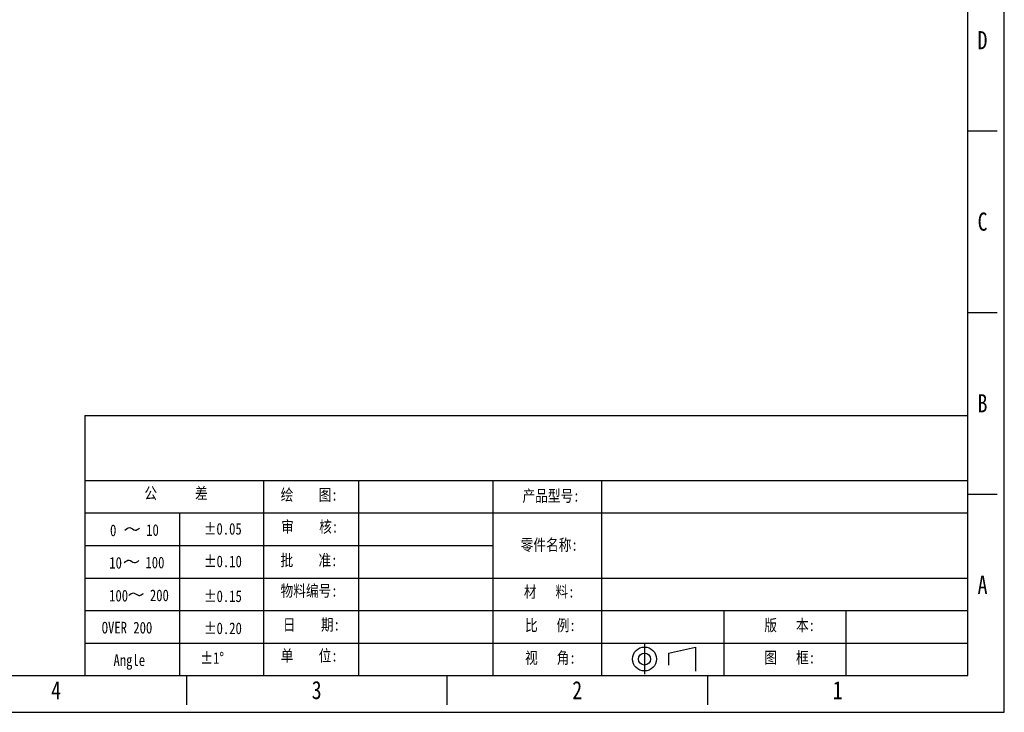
# Model space of a CAD drawing. Header units: inches. Extents: x 2658 to 3015, y -2152 to -1900.
# Tile 16 of 30: x 2852 to 3015, y -2152 to -2038. Entities that reach past the tile are written whole.
import ezdxf
from ezdxf.enums import TextEntityAlignment as Align

# ---------------------------------------------------------------- set-up
doc = ezdxf.new("R2010")
doc.units = ezdxf.units.IN
doc.header["$LTSCALE"] = 0.64311
doc.header["$MEASUREMENT"] = 0
doc.layers.get('0').update_dxf_attribs({"linetype": 'CONTINUOUS'})
doc.layers.add('Leader', color=4, linetype='CONTINUOUS')
doc.layers.add('图框', color=7, linetype='CONTINUOUS')
doc.styles.get("Standard").update_dxf_attribs({"font": 'txt', "width": 0.8})

msp = doc.modelspace()

# ---------------------------------------------------------------- linework, layer by layer
at = {"color": 7, "linetype": 'Continuous'}
for p, q in [((2862.953, -2113.801), (3008.873, -2113.801)), ((2862.953, -2119.177), (3008.873, -2119.177)), ((2862.953, -2124.553), (2930.353, -2124.553)), ((2862.953, -2129.929), (3008.873, -2129.929)), ((2862.953, -2135.305), (3008.873, -2135.305)), ((2862.953, -2140.681), (3008.873, -2140.681)), ((2955.419, -2140.831), (2955.419, -2145.834)), ((2959.383, -2142.342), (2963.842, -2141.351)), ((2963.842, -2141.351), (2963.842, -2145.314))]:
    msp.add_line(p, q, dxfattribs=at)
for p, q in [((2878.592, -2119.177), (2878.592, -2146.057)), ((2959.383, -2142.342), (2959.383, -2144.323))]:
    msp.add_line(p, q)
for radius in [1.982, 0.991]:
    msp.add_circle((2955.419, -2143.308), radius)
for points in [[(2869.573, -2122.015), (2870.386, -2121.597), (2871.236, -2122.015), (2871.999, -2121.683)], [(2869.45, -2127.382), (2870.263, -2126.963), (2871.112, -2127.382), (2871.876, -2127.05)], [(2870.19, -2132.805), (2871.003, -2132.386), (2871.852, -2132.805), (2872.616, -2132.473)]]:
    msp.add_spline(points, degree=3)
at = {"layer": 'Leader', "color": 0}
for p, q in [((2892.44, -2113.801), (2892.44, -2146.057)), ((2908.176, -2113.801), (2908.176, -2146.057)), ((2930.353, -2113.801), (2930.353, -2146.057)), ((2948.34, -2113.801), (2948.34, -2146.057)), ((2968.518, -2135.305), (2968.518, -2146.057)), ((2988.695, -2135.305), (2988.695, -2146.057))]:
    msp.add_line(p, q, dxfattribs=at)
at = {"layer": '图框'}
for p, q in [((3014.873, -2152.117), (3014.873, -1900.056)), ((3008.873, -2146.057), (3008.873, -1906.056)), ((3008.873, -2056.056), (3013.673, -2056.056)), ((3008.873, -2086.056), (3013.673, -2086.056)), ((2862.953, -2103.049), (3008.873, -2103.049)), ((2862.953, -2103.049), (2862.953, -2146.057)), ((3008.873, -2116.056), (3013.673, -2116.056)), ((2664.472, -2146.057), (3008.873, -2146.057)), ((2879.723, -2146.057), (2879.723, -2150.857)), ((2922.773, -2146.057), (2922.773, -2150.857)), ((2965.823, -2146.057), (2965.823, -2150.857)), ((2658.472, -2152.117), (3014.873, -2152.117))]:
    msp.add_line(p, q, dxfattribs=at)

# ---------------------------------------------------------------- texts
at = {"width": 0.8}
for s, p in [('0', (2867.106, -2123.008)), ('10', (2873.08, -2122.958)), ('%%P0.05', (2882.599, -2122.759)), ('100', (2872.956, -2128.325)), ('%%P0.10', (2882.623, -2128.135)), ('10', (2866.983, -2128.375)), ('100', (2866.95, -2133.798)), ('200', (2873.696, -2133.748)), ('%%P0.15', (2882.623, -2133.891)), ('OVER 200', (2865.732, -2139.085)), ('%%P0.20', (2882.623, -2139.189)), ('Angle', (2867.68, -2144.461))]:
    msp.add_text(s, height=1.92, dxfattribs=at).set_placement(p)
msp.add_text('%%P1%%D', height=1.92, dxfattribs=at).set_placement((2883.996, -2143.146), align=Align.MIDDLE_CENTER)
at = {"char_height": 1.92, "attachment_point": 1}
for s, insert, width in [('{\\fSimSun|b0|i0|c134|p54;公      差}', (2872.789, -2114.961), 43.79241), ('{\\fSimSun|b0|i0|c134|p54;绘    图:}', (2895.308, -2115.217), 43.79241), ('{\\fSimSun|b0|i0|c134|p54;产品型号:}', (2935.265, -2115.387), 43.79241), ('{\\fSimSun|b0|i0|c134|p54;审    核:}', (2895.386, -2120.496), 43.79241), ('{\\fSimSun|b0|i0|c134|p54;零件名称:}', (2934.962, -2123.494), 15.0692), ('{\\fSimSun|b0|i0|c134|p54;批    准:}', (2895.274, -2126.034), 43.79241), ('{\\fSimSun|b0|i0|c134|p54;物料编号:}', (2895.286, -2131.077), 43.79241), ('{\\fSimSun|b0|i0|c134|p54;材   料:}', (2935.492, -2131.233), 43.79241), ('{\\fSimSun|b0|i0|c134|p54;日    期:}', (2895.678, -2136.682), 43.79241), ('{\\fSimSun|b0|i0|c134|p54;比   例:}', (2935.681, -2136.779), 43.79241), ('{\\fSimSun|b0|i0|c134|p54;版   本:}', (2975.22, -2136.777), 43.79241), ('{\\fSimSun|b0|i0|c134|p54;单    位:}', (2895.31, -2141.795), 43.79241), ('{\\fSimSun|b0|i0|c134|p54;视   角:}', (2935.681, -2142.155), 43.79241), ('{\\fSimSun|b0|i0|c134|p54;图   框:}', (2975.236, -2142.121), 43.79241)]:
    msp.add_mtext(s, dxfattribs=dict(at, insert=insert, width=width))
at = {"layer": '图框', "char_height": 3, "width": 2.40001, "attachment_point": 5}
for s, insert in [('D', (3011.273, -2041.056)), ('C', (3011.273, -2071.056)), ('B', (3011.273, -2101.056)), ('A', (3011.273, -2131.057)), ('4', (2858.198, -2148.457)), ('3', (2901.248, -2148.457)), ('2', (2944.298, -2148.457)), ('1', (2987.348, -2148.457))]:
    msp.add_mtext(s, dxfattribs=dict(at, insert=insert))

doc.saveas('drawing.dxf')
